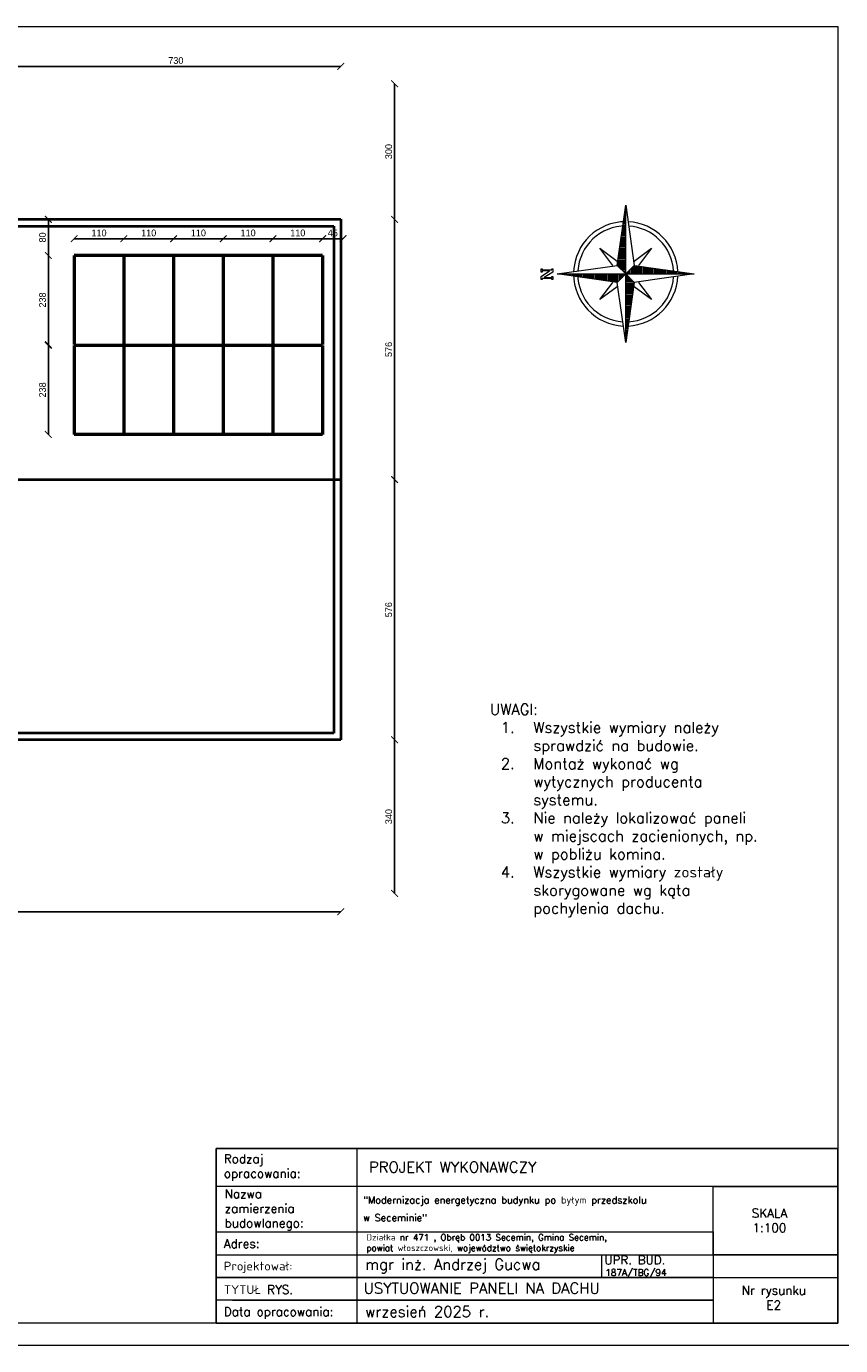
# Model space of a CAD drawing. Header units: millimetres. Extents: x 0 to 54826, y 42154 to 60442.
# Tile 3 of 64: x 29010 to 30813, y 48094 to 51014. Entities that reach past the tile are written whole.
import ezdxf

# ---------------------------------------------------------------- set-up
doc = ezdxf.new("R2010")
doc.units = ezdxf.units.MM
for name, color, linetype, lineweight in [('cienka', 3, 'Continuous', 18), ('gruba', 1, 'Continuous', 40), ('opisy', 4, 'Continuous', 18), ('stolarka', 2, 'Continuous', 50), ('wymiary', 251, 'Continuous', 15)]:
    doc.layers.add(name, color=color, linetype=linetype, lineweight=lineweight)
doc.styles.add('KASIA', font='romans.shx', dxfattribs={"height": 20})
doc.styles.add('ROMANS1', font='romans.shx', dxfattribs={"height": 15})
doc.styles.get("Standard").update_dxf_attribs({"font": 'GOTHIC.TTF'})
doc.dimstyles.new('secemin', dxfattribs={"dimtxt": 15, "dimasz": 15, "dimexe": 1.25, "dimexo": 0.625, "dimgap": 5, "dimtad": 1, "dimdec": 0, "dimtxsty": 'Standard', "dimblk": 'ARCHTICK', "dimcen": 0, "dimse1": 1, "dimse2": 1, "dimclrd": 256, "dimclrt": 256, "dimadec": 0, "dimazin": 0, "dimtfac": 1, "dimtdec": 0, "dimtmove": 0, "dimatfit": 3, "dimfxl": 1, "dimtfillclr": 250, "dimarcsym": 1})

# ---------------------------------------------------------------- blocks, each defined once
blk = doc.blocks.new('_ArchTick')
at = {"color": 0, "linetype": 'ByBlock', "const_width": 0.15}
blk.add_lwpolyline([(-0.5, -0.5), (0.5, 0.5)], dxfattribs=at)
blk = doc.blocks.new('*D389')
at = {"layer": 'Defpoints', "color": 0, "transparency": 16777216}
for p in [(29705.9, 49435.2), (28137.9, 49095.2), (29705.9, 49054.5)]:
    blk.add_point(p, dxfattribs=at)
at = {"layer": 'wymiary', "lineweight": -2, "transparency": 16777216}
blk.add_line((28137.9, 49054.5), (29705.9, 49054.5), dxfattribs=at)
at = {"layer": 'wymiary', "lineweight": -2, "transparency": 16777216, "xscale": 15, "yscale": 15, "zscale": 15, "rotation": 180}
blk.add_blockref('_ArchTick', (28137.9, 49054.5), dxfattribs=at)
at = {"layer": 'wymiary', "lineweight": -2, "transparency": 16777216, "xscale": 15, "yscale": 15, "zscale": 15}
blk.add_blockref('_ArchTick', (29705.9, 49054.5), dxfattribs=at)
at = {"layer": 'wymiary', "transparency": 16777216, "insert": (28921.9, 49067.3), "char_height": 15, "attachment_point": 5}
blk.add_mtext('1568', dxfattribs=at)
blk = doc.blocks.new('*D390')
at = {"layer": 'Defpoints', "color": 0, "transparency": 16777216}
for p in [(28137.9, 49435.2), (29825.1, 49435.2), (28137.9, 49095.2)]:
    blk.add_point(p, dxfattribs=at)
at = {"layer": 'wymiary', "lineweight": -2, "transparency": 16777216}
blk.add_line((29825.1, 49095.2), (29825.1, 49435.2), dxfattribs=at)
at = {"layer": 'wymiary', "lineweight": -2, "transparency": 16777216, "xscale": 15, "yscale": 15, "zscale": 15}
for p, rotation in [((29825.1, 49435.2), 90), ((29825.1, 49095.2), 270)]:
    blk.add_blockref('_ArchTick', p, dxfattribs=dict(at, rotation=rotation))
at = {"layer": 'wymiary', "transparency": 16777216, "insert": (29812.2, 49265.2), "char_height": 15, "attachment_point": 5, "rotation": 90}
blk.add_mtext('340', dxfattribs=at)
blk = doc.blocks.new('*D391')
at = {"layer": 'Defpoints', "color": 0, "transparency": 16777216}
for p in [(29705.9, 50011.2), (29825.1, 50011.2), (28137.9, 49435.2)]:
    blk.add_point(p, dxfattribs=at)
at = {"layer": 'wymiary', "lineweight": -2, "transparency": 16777216}
blk.add_line((29825.1, 49435.2), (29825.1, 50011.2), dxfattribs=at)
at = {"layer": 'wymiary', "lineweight": -2, "transparency": 16777216, "xscale": 15, "yscale": 15, "zscale": 15}
for p, rotation in [((29825.1, 50011.2), 90), ((29825.1, 49435.2), 270)]:
    blk.add_blockref('_ArchTick', p, dxfattribs=dict(at, rotation=rotation))
at = {"layer": 'wymiary', "transparency": 16777216, "insert": (29812.2, 49723.2), "char_height": 15, "attachment_point": 5, "rotation": 90}
blk.add_mtext('576', dxfattribs=at)
blk = doc.blocks.new('*D392')
at = {"layer": 'Defpoints', "color": 0, "transparency": 16777216}
for p in [(29705.9, 50587.2), (29825.1, 50587.2), (29705.9, 50011.2)]:
    blk.add_point(p, dxfattribs=at)
at = {"layer": 'wymiary', "lineweight": -2, "transparency": 16777216}
blk.add_line((29825.1, 50011.2), (29825.1, 50587.2), dxfattribs=at)
at = {"layer": 'wymiary', "lineweight": -2, "transparency": 16777216, "xscale": 15, "yscale": 15, "zscale": 15}
for p, rotation in [((29825.1, 50587.2), 90), ((29825.1, 50011.2), 270)]:
    blk.add_blockref('_ArchTick', p, dxfattribs=dict(at, rotation=rotation))
at = {"layer": 'wymiary', "transparency": 16777216, "insert": (29812.2, 50299.2), "char_height": 15, "attachment_point": 5, "rotation": 90}
blk.add_mtext('576', dxfattribs=at)
blk = doc.blocks.new('*D393')
at = {"layer": 'Defpoints', "color": 0, "transparency": 16777216}
for p in [(28975.9, 50887.2), (29825.1, 50887.2), (29705.9, 50587.2)]:
    blk.add_point(p, dxfattribs=at)
at = {"layer": 'wymiary', "lineweight": -2, "transparency": 16777216}
blk.add_line((29825.1, 50587.2), (29825.1, 50887.2), dxfattribs=at)
at = {"layer": 'wymiary', "lineweight": -2, "transparency": 16777216, "xscale": 15, "yscale": 15, "zscale": 15}
for p, rotation in [((29825.1, 50887.2), 90), ((29825.1, 50587.2), 270)]:
    blk.add_blockref('_ArchTick', p, dxfattribs=dict(at, rotation=rotation))
at = {"layer": 'wymiary', "transparency": 16777216, "insert": (29812.2, 50737.2), "char_height": 15, "attachment_point": 5, "rotation": 90}
blk.add_mtext('300', dxfattribs=at)
blk = doc.blocks.new('*D394')
at = {"layer": 'Defpoints', "color": 0, "transparency": 16777216}
for p in [(28975.9, 50925.8), (28975.9, 50587.2), (29705.9, 50587.2)]:
    blk.add_point(p, dxfattribs=at)
at = {"layer": 'wymiary', "lineweight": -2, "transparency": 16777216}
blk.add_line((29705.9, 50925.8), (28975.9, 50925.8), dxfattribs=at)
at = {"layer": 'wymiary', "lineweight": -2, "transparency": 16777216, "xscale": 15, "yscale": 15, "zscale": 15, "rotation": 180}
blk.add_blockref('_ArchTick', (28975.9, 50925.8), dxfattribs=at)
at = {"layer": 'wymiary', "lineweight": -2, "transparency": 16777216, "xscale": 15, "yscale": 15, "zscale": 15}
blk.add_blockref('_ArchTick', (29705.9, 50925.8), dxfattribs=at)
at = {"layer": 'wymiary', "transparency": 16777216, "insert": (29340.9, 50938.7), "char_height": 15, "attachment_point": 5}
blk.add_mtext('730', dxfattribs=at)
blk = doc.blocks.new('*D410')
at = {"layer": 'Defpoints', "color": 0, "transparency": 16777216}
for p in [(29555.9, 50544.3), (29555.9, 50507.2), (29665.9, 50507.2)]:
    blk.add_point(p, dxfattribs=at)
at = {"layer": 'wymiary', "lineweight": -2, "transparency": 16777216}
blk.add_line((29665.9, 50544.3), (29555.9, 50544.3), dxfattribs=at)
at = {"layer": 'wymiary', "lineweight": -2, "transparency": 16777216, "xscale": 15, "yscale": 15, "zscale": 15, "rotation": 180}
blk.add_blockref('_ArchTick', (29555.9, 50544.3), dxfattribs=at)
at = {"layer": 'wymiary', "lineweight": -2, "transparency": 16777216, "xscale": 15, "yscale": 15, "zscale": 15}
blk.add_blockref('_ArchTick', (29665.9, 50544.3), dxfattribs=at)
at = {"layer": 'wymiary', "transparency": 16777216, "insert": (29610.9, 50557.1), "char_height": 15, "attachment_point": 5}
blk.add_mtext('110', dxfattribs=at)
blk = doc.blocks.new('*D411')
at = {"layer": 'Defpoints', "color": 0, "transparency": 16777216}
for p in [(29445.9, 50544.3), (29445.9, 50507.2), (29555.9, 50507.2)]:
    blk.add_point(p, dxfattribs=at)
at = {"layer": 'wymiary', "lineweight": -2, "transparency": 16777216}
blk.add_line((29555.9, 50544.3), (29445.9, 50544.3), dxfattribs=at)
at = {"layer": 'wymiary', "lineweight": -2, "transparency": 16777216, "xscale": 15, "yscale": 15, "zscale": 15, "rotation": 180}
blk.add_blockref('_ArchTick', (29445.9, 50544.3), dxfattribs=at)
at = {"layer": 'wymiary', "lineweight": -2, "transparency": 16777216, "xscale": 15, "yscale": 15, "zscale": 15}
blk.add_blockref('_ArchTick', (29555.9, 50544.3), dxfattribs=at)
at = {"layer": 'wymiary', "transparency": 16777216, "insert": (29500.9, 50557.1), "char_height": 15, "attachment_point": 5}
blk.add_mtext('110', dxfattribs=at)
blk = doc.blocks.new('*D412')
at = {"layer": 'Defpoints', "color": 0, "transparency": 16777216}
for p in [(29335.9, 50544.3), (29335.9, 50507.2), (29445.9, 50507.2)]:
    blk.add_point(p, dxfattribs=at)
at = {"layer": 'wymiary', "lineweight": -2, "transparency": 16777216}
blk.add_line((29445.9, 50544.3), (29335.9, 50544.3), dxfattribs=at)
at = {"layer": 'wymiary', "lineweight": -2, "transparency": 16777216, "xscale": 15, "yscale": 15, "zscale": 15, "rotation": 180}
blk.add_blockref('_ArchTick', (29335.9, 50544.3), dxfattribs=at)
at = {"layer": 'wymiary', "lineweight": -2, "transparency": 16777216, "xscale": 15, "yscale": 15, "zscale": 15}
blk.add_blockref('_ArchTick', (29445.9, 50544.3), dxfattribs=at)
at = {"layer": 'wymiary', "transparency": 16777216, "insert": (29390.9, 50557.1), "char_height": 15, "attachment_point": 5}
blk.add_mtext('110', dxfattribs=at)
blk = doc.blocks.new('*D413')
at = {"layer": 'Defpoints', "color": 0, "transparency": 16777216}
for p in [(29225.9, 50544.3), (29225.9, 50507.2), (29335.9, 50507.2)]:
    blk.add_point(p, dxfattribs=at)
at = {"layer": 'wymiary', "lineweight": -2, "transparency": 16777216}
blk.add_line((29335.9, 50544.3), (29225.9, 50544.3), dxfattribs=at)
at = {"layer": 'wymiary', "lineweight": -2, "transparency": 16777216, "xscale": 15, "yscale": 15, "zscale": 15, "rotation": 180}
blk.add_blockref('_ArchTick', (29225.9, 50544.3), dxfattribs=at)
at = {"layer": 'wymiary', "lineweight": -2, "transparency": 16777216, "xscale": 15, "yscale": 15, "zscale": 15}
blk.add_blockref('_ArchTick', (29335.9, 50544.3), dxfattribs=at)
at = {"layer": 'wymiary', "transparency": 16777216, "insert": (29280.9, 50557.1), "char_height": 15, "attachment_point": 5}
blk.add_mtext('110', dxfattribs=at)
blk = doc.blocks.new('*D414')
at = {"layer": 'Defpoints', "color": 0, "transparency": 16777216}
for p in [(29115.9, 50544.3), (29115.9, 50507.2), (29225.9, 50507.2)]:
    blk.add_point(p, dxfattribs=at)
at = {"layer": 'wymiary', "lineweight": -2, "transparency": 16777216}
blk.add_line((29225.9, 50544.3), (29115.9, 50544.3), dxfattribs=at)
at = {"layer": 'wymiary', "lineweight": -2, "transparency": 16777216, "xscale": 15, "yscale": 15, "zscale": 15, "rotation": 180}
blk.add_blockref('_ArchTick', (29115.9, 50544.3), dxfattribs=at)
at = {"layer": 'wymiary', "lineweight": -2, "transparency": 16777216, "xscale": 15, "yscale": 15, "zscale": 15}
blk.add_blockref('_ArchTick', (29225.9, 50544.3), dxfattribs=at)
at = {"layer": 'wymiary', "transparency": 16777216, "insert": (29170.9, 50557.1), "char_height": 15, "attachment_point": 5}
blk.add_mtext('110', dxfattribs=at)
blk = doc.blocks.new('*D415')
at = {"layer": 'Defpoints', "color": 0, "transparency": 16777216}
for p in [(29710.9, 50544.3), (29665.9, 50507.2), (29710.9, 50507.2)]:
    blk.add_point(p, dxfattribs=at)
at = {"layer": 'wymiary', "lineweight": -2, "transparency": 16777216}
blk.add_line((29665.9, 50544.3), (29710.9, 50544.3), dxfattribs=at)
at = {"layer": 'wymiary', "lineweight": -2, "transparency": 16777216, "xscale": 15, "yscale": 15, "zscale": 15, "rotation": 180}
blk.add_blockref('_ArchTick', (29665.9, 50544.3), dxfattribs=at)
at = {"layer": 'wymiary', "lineweight": -2, "transparency": 16777216, "xscale": 15, "yscale": 15, "zscale": 15}
blk.add_blockref('_ArchTick', (29710.9, 50544.3), dxfattribs=at)
at = {"layer": 'wymiary', "transparency": 16777216, "insert": (29688.4, 50557.1), "char_height": 15, "attachment_point": 5}
blk.add_mtext('45', dxfattribs=at)
blk = doc.blocks.new('*D416')
at = {"layer": 'Defpoints', "color": 0, "transparency": 16777216}
for p in [(29665.9, 50507.2), (29058.7, 50310.2), (29665.9, 50310.2)]:
    blk.add_point(p, dxfattribs=at)
at = {"layer": 'wymiary', "lineweight": -2, "transparency": 16777216}
blk.add_line((29058.7, 50507.2), (29058.7, 50310.2), dxfattribs=at)
at = {"layer": 'wymiary', "lineweight": -2, "transparency": 16777216, "xscale": 15, "yscale": 15, "zscale": 15}
for p, rotation in [((29058.7, 50507.2), 90), ((29058.7, 50310.2), 270)]:
    blk.add_blockref('_ArchTick', p, dxfattribs=dict(at, rotation=rotation))
at = {"layer": 'wymiary', "transparency": 16777216, "insert": (29045.8, 50408.7), "char_height": 15, "attachment_point": 5, "rotation": 90}
blk.add_mtext('238', dxfattribs=at)
blk = doc.blocks.new('*D417')
at = {"layer": 'Defpoints', "color": 0, "transparency": 16777216}
for p in [(29115.9, 50308.2), (29058.7, 50111.2), (29115.9, 50111.2)]:
    blk.add_point(p, dxfattribs=at)
at = {"layer": 'wymiary', "lineweight": -2, "transparency": 16777216}
blk.add_line((29058.7, 50308.2), (29058.7, 50111.2), dxfattribs=at)
at = {"layer": 'wymiary', "lineweight": -2, "transparency": 16777216, "xscale": 15, "yscale": 15, "zscale": 15}
for p, rotation in [((29058.7, 50308.2), 90), ((29058.7, 50111.2), 270)]:
    blk.add_blockref('_ArchTick', p, dxfattribs=dict(at, rotation=rotation))
at = {"layer": 'wymiary', "transparency": 16777216, "insert": (29045.8, 50209.7), "char_height": 15, "attachment_point": 5, "rotation": 90}
blk.add_mtext('238', dxfattribs=at)
blk = doc.blocks.new('*D409')
at = {"layer": 'Defpoints', "color": 0, "transparency": 16777216}
for p in [(29058.7, 50587.2), (29115.9, 50587.2), (29115.9, 50507.2)]:
    blk.add_point(p, dxfattribs=at)
at = {"layer": 'wymiary', "lineweight": -2, "transparency": 16777216}
blk.add_line((29058.7, 50507.2), (29058.7, 50587.2), dxfattribs=at)
at = {"layer": 'wymiary', "lineweight": -2, "transparency": 16777216, "xscale": 15, "yscale": 15, "zscale": 15}
for p, rotation in [((29058.7, 50587.2), 90), ((29058.7, 50507.2), 270)]:
    blk.add_blockref('_ArchTick', p, dxfattribs=dict(at, rotation=rotation))
at = {"layer": 'wymiary', "transparency": 16777216, "insert": (29045.8, 50547.2), "char_height": 15, "attachment_point": 5, "rotation": 90}
blk.add_mtext('80', dxfattribs=at)
blk = doc.blocks.new('*X418')
at = {"color": 0, "linetype": 'ByBlock'}
for p, q in [((-217.53, 160.4998), (-217.53, 160.5)), ((-217.52, 160.4984), (-217.52, 160.5)), ((-217.51, 160.497), (-217.51, 160.5)), ((-217.5, 160.4955), (-217.5, 160.5)), ((-217.49, 160.4941), (-217.49, 160.5)), ((-217.48, 160.4927), (-217.48, 160.5)), ((-217.47, 160.4913), (-217.47, 160.5)), ((-217.46, 160.4898), (-217.46, 160.5)), ((-217.45, 160.4884), (-217.45, 160.5)), ((-217.44, 160.487), (-217.44, 160.5)), ((-217.43, 160.4855), (-217.43, 160.5)), ((-217.42, 160.4841), (-217.42, 160.5)), ((-217.41, 160.4827), (-217.41, 160.5)), ((-217.4, 160.4812), (-217.4, 160.5)), ((-217.39, 160.4798), (-217.39, 160.5)), ((-217.38, 160.4784), (-217.38, 160.5)), ((-217.37, 160.477), (-217.37, 160.5)), ((-217.36, 160.4755), (-217.36, 160.5)), ((-217.35, 160.4741), (-217.35, 160.5)), ((-217.34, 160.4727), (-217.34, 160.5)), ((-217.33, 160.4712), (-217.33, 160.5)), ((-217.32, 160.4698), (-217.32, 160.5)), ((-217.31, 160.4684), (-217.31, 160.5)), ((-217.3, 160.467), (-217.3, 160.5)), ((-217.29, 160.4655), (-217.29, 160.5)), ((-217.28, 160.4641), (-217.28, 160.5)), ((-217.27, 160.4627), (-217.27, 160.5)), ((-217.26, 160.4613), (-217.26, 160.5)), ((-217.25, 160.4598), (-217.25, 160.5)), ((-217.24, 160.4584), (-217.24, 160.5)), ((-217.23, 160.457), (-217.23, 160.5)), ((-217.22, 160.4555), (-217.22, 160.5)), ((-217.21, 160.4541), (-217.21, 160.5)), ((-217.2, 160.4527), (-217.2, 160.5)), ((-217.19, 160.4512), (-217.19, 160.5)), ((-217.18, 160.4498), (-217.18, 160.5)), ((-217.17, 160.4484), (-217.17, 160.5)), ((-217.16, 160.447), (-217.16, 160.5)), ((-217.15, 160.4455), (-217.15, 160.5)), ((-217.14, 160.4441), (-217.14, 160.5)), ((-217.13, 160.4427), (-217.13, 160.5)), ((-217.12, 160.4412), (-217.12, 160.5)), ((-217.11, 160.4398), (-217.11, 160.5)), ((-217.1, 160.4384), (-217.1, 160.5)), ((-217.09, 160.4412), (-217.09, 160.5)), ((-217.08, 160.4512), (-217.08, 160.5)), ((-217.07, 160.4613), (-217.07, 160.5)), ((-217.06, 160.4712), (-217.06, 160.5)), ((-217.05, 160.4812), (-217.05, 160.5)), ((-217.04, 160.4913), (-217.04, 160.5))]:
    blk.add_line(p, q, dxfattribs=at)

msp = doc.modelspace()

# ---------------------------------------------------------------- linework, layer by layer
at = {"layer": 'cienka'}
for p, q in [((26706.075, 51014.309), (30806.075, 51014.309)), ((30806.075, 51014.309), (30806.075, 48144.309)), ((30283.054, 48296.056), (30283.054, 48245.707)), ((30494.075, 48245.074), (30806.075, 48245.074)), ((30806.075, 48144.309), (26706.075, 48144.309)), ((30856.075, 48094.309), (26656.075, 48094.309))]:
    msp.add_line(p, q, dxfattribs=at)
at = {"layer": 'gruba'}
for p, q in [((27645.927, 50587.24), (29705.927, 50587.24)), ((29705.927, 50587.24), (29705.927, 49435.24)), ((27660.927, 50572.24), (29690.927, 50572.24)), ((29690.927, 50572.24), (29690.927, 49450.24)), ((27645.927, 50011.24), (29705.927, 50011.24)), ((29690.927, 49450.24), (28384.221, 49450.24)), ((29705.927, 49435.24), (28384.221, 49435.24))]:
    msp.add_line(p, q, dxfattribs=at)
at = {"layer": 'opisy'}
for p, q in [((30317.808, 50485.416), (30336.792, 50618.307)), ((30336.792, 50466.432), (30336.792, 50618.307)), ((30336.792, 50618.307), (30355.777, 50485.416)), ((30279.839, 50523.385), (30317.808, 50494.908)), ((30308.316, 50485.416), (30279.839, 50523.385)), ((30355.777, 50494.908), (30393.745, 50523.385)), ((30393.745, 50523.385), (30365.269, 50485.416)), ((30184.917, 50466.432), (30317.808, 50485.416)), ((30317.808, 50447.447), (30184.917, 50466.432)), ((30184.917, 50466.432), (30336.792, 50466.432)), ((30336.792, 50466.432), (30317.808, 50485.416)), ((30336.792, 50466.432), (30317.808, 50447.447)), ((30355.777, 50485.416), (30336.792, 50466.432)), ((30336.792, 50466.432), (30488.667, 50466.432)), ((30355.777, 50447.447), (30336.792, 50466.432)), ((30336.792, 50314.557), (30336.792, 50466.432)), ((30355.777, 50485.416), (30488.667, 50466.432)), ((30488.667, 50466.432), (30355.777, 50447.447)), ((30279.839, 50409.478), (30308.316, 50447.447)), ((30317.808, 50437.955), (30279.839, 50409.478)), ((30336.792, 50314.557), (30317.808, 50447.447)), ((30355.777, 50447.447), (30336.792, 50314.557)), ((30393.745, 50409.478), (30355.777, 50437.955)), ((30365.269, 50447.447), (30393.745, 50409.478))]:
    msp.add_line(p, q, dxfattribs=at)
msp.add_lwpolyline([(30173.052, 50458.683), (30173.052, 50461.056), (30175.425, 50461.056), (30175.425, 50453.937), (30173.052, 50453.937), (30173.052, 50456.31), (30151.695, 50456.31), (30151.695, 50453.937), (30149.322, 50453.937), (30149.322, 50461.056), (30168.306, 50472.921), (30151.695, 50472.921), (30151.695, 50470.548), (30149.322, 50470.548), (30149.322, 50477.667), (30151.695, 50477.667), (30151.695, 50475.294), (30173.052, 50475.294), (30173.052, 50477.667), (30175.425, 50477.667), (30175.425, 50470.548), (30156.441, 50458.683), (30173.052, 50458.683)], dxfattribs=at)
at = {"layer": 'opisy', "linetype": 'Continuous', "lineweight": 0, "flags": 128}
for points in [[(29430.365, 48144.309), (29430.365, 48530.606), (29741.654, 48530.572), (29741.654, 48144.274)], [(30530.075, 48446.606), (30806.075, 48446.606), (30806.075, 48295.423), (30530.075, 48295.423)]]:
    msp.add_lwpolyline(points, close=True, dxfattribs=at)
for points in [[(29430.365, 48530.589), (30806.075, 48530.589), (30806.075, 48446.606), (29430.365, 48446.606)], [(30470.075, 48530.589), (30806.075, 48530.589)], [(29430.365, 48345.823), (30530.075, 48345.823), (30530.075, 48194.674), (29430.365, 48194.674)], [(29430.365, 48295.423), (30530.075, 48295.423), (30530.075, 48245.074), (29430.365, 48245.074)], [(30470.075, 48295.423), (30806.075, 48295.423)], [(29430.365, 48245.074), (30530.075, 48245.074), (30530.075, 48194.692), (29430.365, 48194.692)], [(29466.365, 48194.692), (30530.075, 48194.692), (30530.075, 48144.309), (29466.365, 48144.309)]]:
    msp.add_lwpolyline(points, dxfattribs=at)
at = {"layer": 'opisy', "lineweight": 25}
msp.add_lwpolyline([(29430.365, 48530.589), (30806.075, 48530.589), (30806.075, 48144.309), (29430.365, 48144.309)], close=True, dxfattribs=at)
at = {"layer": 'opisy'}
for radius, start, end in [(115.477, 90, 177.410883), (115.477, 2.589117, 87.410883), (106.126, 90, 176.453595), (106.126, 3.546405, 86.453595), (115.477, 180, 267.410883), (106.126, 180, 266.453595), (115.477, 272.589117, 357.410883), (106.126, 273.546405, 356.453595)]:
    msp.add_arc((30336.792, 50466.432), radius, start, end, dxfattribs=at)
at = {"layer": 'stolarka'}
for p, q in [((29665.927, 50507.24), (29115.927, 50507.24)), ((29115.927, 50507.24), (29115.927, 50310.24)), ((29225.927, 50507.24), (29225.927, 50310.24)), ((29335.927, 50507.24), (29335.927, 50310.24)), ((29445.927, 50507.24), (29445.927, 50310.24)), ((29555.927, 50507.24), (29555.927, 50310.24)), ((29665.927, 50507.24), (29665.927, 50310.24)), ((29115.927, 50308.24), (29115.927, 50111.24)), ((29665.927, 50308.24), (29115.927, 50308.24)), ((29225.927, 50308.24), (29225.927, 50111.24)), ((29335.927, 50308.24), (29335.927, 50111.24)), ((29445.927, 50308.24), (29445.927, 50111.24)), ((29555.927, 50308.24), (29555.927, 50111.24)), ((29665.927, 50308.24), (29665.927, 50111.24)), ((29665.927, 50111.24), (29115.927, 50111.24))]:
    msp.add_line(p, q, dxfattribs=at)

# ---------------------------------------------------------------- block references
at = {"layer": 'opisy', "xscale": 303.75, "yscale": 303.75, "zscale": 303.75}
for p, rotation in [((-18415.083, -15456.811), 270), ((79088.667, 116389.674), 90), ((-35586.45, 99218.307), 180)]:
    msp.add_blockref('*X418', p, dxfattribs=dict(at, rotation=rotation))
msp.add_blockref('*X418', (96260.035, 1714.557), dxfattribs=at)

# ---------------------------------------------------------------- texts
at = {"layer": 'cienka', "insert": (30036.329, 49514.526), "char_height": 24, "width": 654.91959, "attachment_point": 1, "style": 'ROMANS1'}
msp.add_mtext('UWAGI:\\P\\pxi-3,l4,t4;1.^IWszystkie wymiary należy sprawdzić na budowie.\\P2.^IMontaż wykonać wg wytycznych producenta systemu.\\P3.^INie należy lokalizować paneli w miejscach zacienionych, np. w pobliżu komina.\\P4.^IWszystkie wymiary zostały skorygowane wg kąta pochylenia dachu.', dxfattribs=at)
at = {"layer": 'opisy', "linetype": 'Continuous', "lineweight": 0, "attachment_point": 4, "style": 'KASIA'}
for s, insert, char_height, width in [('\\A1;{\\H0.80952x;Rodzaj opracowania:}', (29447.191, 48488.32), 24, 141.54434), ('\\A1;\\pxql;PROJEKT WYKONAWCZY', (29768.542, 48489.4), 24, 946.31605), ('\\A1;\\pxql;{\\H0.80952x;Nazwa \\Pzamierzenia\\Pbudowlanego:}', (29449.009, 48394.622), 24, 141.54434), ('\\A1;\\pxsm1.5,qj;"Modernizacja energetyczna budynku po byłym przedszkolu\\P\\pq*;w Seceminie"', (29755.651, 48397.122), 15.6, 766.2055), ('\\A1;\\pxqc;{\\H0.80952x;SKALA\\P1:100}', (30281.078, 48371.406), 24, 747.85817), ('\\A1;\\pxql;{\\H0.80952x;Adres:}', (29447.191, 48319.927), 24, 141.54434), ('\\A1;Działka nr 471 , Obręb 0013 Secemin, Gmina Secemin,\\Ppowiat włoszczowski, województwo świętokrzyskie', (29762.761, 48319.986), 14, 756.99257), ('\\A1;\\pxql;{\\H0.80952x;Projektował:}', (29447.191, 48267.448), 24, 747.85817), ('\\A1;mgr inż. Andrzej Gucwa', (29760.032, 48270.14), 24, 747.85817), ('\\A1;UPR. BUD.', (30289.564, 48283.89), 19.2, 598.28653), ('\\A1;187A/TBG/94', (30291.57, 48253.598), 14.4, 448.7149), ('\\A1;\\pxql;{\\H0.80952x;TYTUŁ RYS.}', (29447.191, 48218.244), 24, 747.85817), ('\\A1;USYTUOWANIE PANELI NA DACHU', (29756.756, 48221.474), 24, 747.85817), ('\\A1;\\pxqc;{\\H0.80952x;Nr rysunku\\PE2}', (30290.705, 48200.389), 24, 747.85817), ('\\A1;wrzesień 2025 r.', (29760.032, 48169.53), 24, 747.85817), ('\\A1;\\pxql;{\\H0.80952x;Data opracowania:}', (29447.191, 48166.206), 24, 747.85817)]:
    msp.add_mtext(s, dxfattribs=dict(at, insert=insert, char_height=char_height, width=width))

# ---------------------------------------------------------------- dimensions: what is measured, and where the dimension line sits
at = {"layer": 'wymiary'}
dim = msp.add_linear_dim(base=(28975.927, 50925.789), p1=(29705.927, 50587.24), p2=(28975.927, 50587.24), dimstyle='secemin', dxfattribs=at)
dim.commit()
dim.dimension.update_dxf_attribs({"geometry": '*D394', "text_midpoint": (29340.927, 50938.666)})
for base, p1, p2, angle, picture, middle in [((29825.09, 50887.24), (29705.927, 50587.24), (28975.927, 50887.24), 90, '*D393', (29812.212, 50737.24)), ((29825.09, 50587.24), (29705.927, 50011.24), (29705.927, 50587.24), 90, '*D392', (29812.212, 50299.24)), ((29115.927, 50544.273), (29225.927, 50507.24), (29115.927, 50507.24), 180, '*D414', (29170.927, 50557.15)), ((29225.927, 50544.273), (29335.927, 50507.24), (29225.927, 50507.24), 180, '*D413', (29280.927, 50557.15)), ((29335.927, 50544.273), (29445.927, 50507.24), (29335.927, 50507.24), 180, '*D412', (29390.927, 50557.15)), ((29445.927, 50544.273), (29555.927, 50507.24), (29445.927, 50507.24), 180, '*D411', (29500.927, 50557.15)), ((29825.09, 50011.24), (28137.927, 49435.24), (29705.927, 50011.24), 90, '*D391', (29812.212, 49723.24))]:
    dim = msp.add_linear_dim(base=base, p1=p1, p2=p2, angle=angle, dimstyle='secemin', override={"dimtmove": 1}, dxfattribs=at)
    dim.commit()
    dim.dimension.update_dxf_attribs({"geometry": picture, "text_midpoint": middle})
for base, p1, p2, angle, picture, middle in [((29058.679, 50587.24), (29115.927, 50507.24), (29115.927, 50587.24), 90, '*D409', (29045.802, 50547.24)), ((29555.927, 50544.273), (29665.927, 50507.24), (29555.927, 50507.24), 180, '*D410', (29610.927, 50557.15)), ((29710.927, 50544.273), (29665.927, 50507.24), (29710.927, 50507.24), 180, '*D415', (29688.427, 50557.15)), ((29825.09, 49435.24), (28137.927, 49095.24), (28137.927, 49435.24), 90, '*D390', (29812.212, 49265.24))]:
    dim = msp.add_linear_dim(base=base, p1=p1, p2=p2, angle=angle, dimstyle='secemin', dxfattribs=at)
    dim.commit()
    dim.dimension.update_dxf_attribs({"geometry": picture, "text_midpoint": middle})
for base, p1, p2, picture, middle in [((29058.679, 50310.24), (29665.927, 50507.24), (29665.927, 50310.24), '*D416', (29045.802, 50408.74)), ((29058.679, 50111.24), (29115.927, 50308.24), (29115.927, 50111.24), '*D417', (29045.802, 50209.74))]:
    dim = msp.add_linear_dim(base=base, p1=p1, p2=p2, angle=90, text='238', dimstyle='secemin', dxfattribs=at)
    dim.commit()
    dim.dimension.update_dxf_attribs({"geometry": picture, "text_midpoint": middle})
dim = msp.add_linear_dim(base=(29705.927, 49054.451), p1=(28137.927, 49095.24), p2=(29705.927, 49435.24), dimstyle='secemin', override={"dimtmove": 1}, dxfattribs=at)
dim.commit()
dim.dimension.update_dxf_attribs({"geometry": '*D389', "text_midpoint": (28921.927, 49067.328)})

doc.saveas('drawing.dxf')
